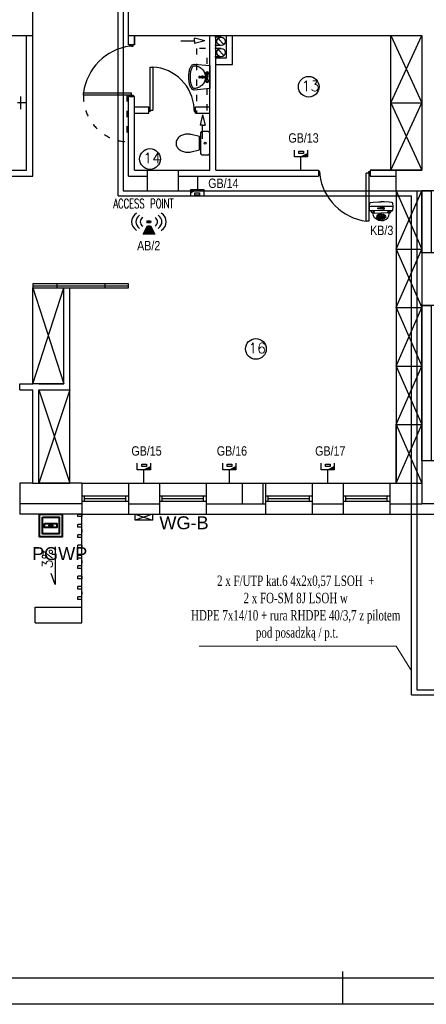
# Model space of a CAD drawing. Header units: inches. Extents: x 6268 to 12323, y 5221 to 42059.
# Tile 53 of 98: x 7743 to 8529, y 20561 to 22464. Entities that reach past the tile are written whole.
import ezdxf
from ezdxf.enums import TextEntityAlignment as Align

# ---------------------------------------------------------------- set-up
doc = ezdxf.new("R2010")
doc.units = ezdxf.units.IN
doc.header["$MEASUREMENT"] = 0
doc.linetypes.add('ACAD_ISO03W100', pattern=[30, 12, -18])
doc.layers.add('1DE-schemat ideowy', color=1, linetype='Continuous', lineweight=40)
doc.layers.add('2DE_NUMEL', color=1, linetype='Continuous', lineweight=20)
doc.layers.add('AAT_CCTV', color=30, linetype='Continuous')
doc.layers.add('CP_LINENORM', color=253, linetype='Continuous')
doc.styles.add('CP_ATTR', font='romans.shx')
doc.styles.add('Romans', font='romans.shx', dxfattribs={"width": 0.7})
doc.styles.get("Standard").update_dxf_attribs({"font": 'txt.shx'})

# ---------------------------------------------------------------- blocks, each defined once
blk = doc.blocks.new('CPEL_3282')
blk.add_hatch(color=256).paths.add_polyline_path([(-0.085, 0, 1), (0.085, 0, 1)])
for points in [[(-0.55, 0.55), (0.55, 0.55), (0.55, -0.55), (-0.55, -0.55)], [(-0.4, 0.4), (0.4, 0.4), (0.4, -0.4), (-0.4, -0.4)], [(-0.3, 0.1), (0.3, 0.1), (0.3, -0.1), (-0.3, -0.1)]]:
    blk.add_lwpolyline(points, close=True)
blk.add_circle((0, 0), 0.0853)
at = {"linetype": 'ByBlock', "style": 'CP_ATTR', "flags": 9}
for tag, p in [('NAME', (-0.092, -0.018)), ('GROUP', (-0.092, -0.018)), ('NUMBER', (-0.092, -0.018)), ('PRODUCER', (-0.092, -0.018)), ('ARTICLE', (-0.092, -0.018)), ('CHARACTER', (-0.092, -0.018)), ('VOLTAGE', (-0.092, -0.019)), ('WEIGHT', (-0.092, -0.018)), ('OTHER', (-0.092, -0.018)), ('PRODUCT-TYPE', (-0.092, -0.019)), ('ORDER-NO', (-0.092, -0.019)), ('POWER', (-0.092, -0.019))]:
    blk.add_attdef(tag, text='', height=0.00005, dxfattribs=at).set_placement(p, align=Align.MIDDLE_LEFT)
blk = doc.blocks.new('AAT_KOPUŁKA WANDAL.')
for points in [[(136, -97), (106, -93), (76, -53), (38, -21), (0, 0), (-7, 149), (9, 280), (40, 307), (144, 319), (342, 328), (450, 328)], [(-7, 149), (51, 157), (207, 161), (457, 166), (742, 161), (861, 158), (909, 149)], [(0, 0), (194, 0), (553, 3), (902, 0)], [(410, 113), (436, 113), (452, 84)], [(410, 113), (443, 47), (451, 47)], [(767, -97), (796, -93), (826, -53), (864, -21), (902, 0), (909, 149), (894, 280), (863, 307), (759, 319), (560, 328), (452, 328)], [(493, 113), (467, 113), (452, 84)], [(493, 113), (460, 47), (452, 47)], [(450, -398), (360, -390), (264, -343), (197, -283), (157, -211), (139, -139), (136, -97), (450, -105)], [(452, -398), (542, -390), (639, -343), (705, -283), (745, -211), (763, -139), (767, -97), (452, -105)]]:
    blk.add_lwpolyline(points)
for points in [[(318, 55), (318, 100), (332, 100), (350, 80), (350, 100), (369, 100), (369, 55), (350, 55), (335, 70), (335, 55)], [(492, 100), (492, 63), (503, 55), (524, 55), (533, 64), (533, 100), (519, 100), (519, 72), (512, 66), (508, 72), (508, 100)], [(578, 90), (570, 99), (550, 100), (540, 88), (540, 79), (566, 73), (565, 64), (549, 63), (544, 71), (540, 66), (538, 59), (544, 55), (573, 55), (577, 65), (576, 73), (567, 82), (551, 84), (550, 89), (562, 89), (569, 87), (577, 85)], [(144, -39), (161, -55), (177, -65), (190, -64), (191, -54), (179, -40), (163, -30), (146, -24), (139, -24), (137, -29), (140, -36)], [(307, -260), (300, -247), (288, -241), (272, -245), (267, -258), (272, -270), (281, -277), (296, -277), (303, -273), (307, -265)], [(330, -205), (321, -192), (309, -186), (293, -190), (287, -205), (292, -221), (303, -228), (320, -228), (329, -220), (331, -211)], [(358, -307), (351, -293), (340, -288), (323, -291), (318, -304), (323, -316), (332, -323), (348, -324), (354, -319), (358, -311)], [(361, -256), (355, -242), (343, -237), (326, -240), (321, -253), (326, -265), (335, -272), (351, -272), (357, -268), (361, -260)], [(389, -163), (380, -149), (368, -144), (352, -147), (346, -163), (351, -179), (362, -185), (379, -185), (388, -177), (390, -169)], [(400, -219), (391, -206), (379, -201), (363, -204), (357, -220), (363, -236), (373, -242), (390, -242), (399, -234), (401, -226)], [(400, -334), (390, -332), (374, -333), (370, -339), (374, -345), (387, -351), (403, -354), (416, -351), (418, -344), (411, -339)], [(447, -253), (421, -258), (401, -273), (392, -286), (391, -305), (405, -321), (430, -330), (449, -331), (474, -328), (499, -312), (508, -295), (505, -280), (488, -262), (462, -255)], [(452, -275), (433, -277), (418, -286), (417, -296), (419, -307), (430, -314), (447, -316), (470, -313), (482, -302), (483, -287), (468, -276)], [(446, -126), (435, -131), (427, -143), (424, -154), (427, -169), (434, -178), (448, -182), (462, -177), (470, -159), (469, -143), (462, -135), (454, -127)], [(447, -188), (433, -193), (428, -202), (426, -218), (432, -228), (442, -232), (459, -231), (468, -219), (470, -209), (463, -196), (456, -191)], [(500, -334), (510, -332), (525, -333), (530, -339), (526, -345), (512, -351), (497, -354), (484, -351), (482, -344), (489, -339)], [(500, -219), (508, -206), (520, -201), (537, -204), (543, -220), (537, -236), (527, -242), (510, -242), (500, -234), (499, -226)], [(511, -163), (520, -149), (532, -144), (548, -147), (554, -163), (548, -179), (538, -185), (521, -185), (512, -177), (510, -169)], [(539, -256), (545, -242), (557, -237), (573, -240), (578, -253), (574, -265), (565, -272), (549, -272), (542, -268), (539, -260)], [(542, -307), (548, -293), (560, -288), (577, -291), (582, -304), (577, -316), (568, -323), (552, -324), (546, -319), (542, -311)], [(570, -205), (579, -192), (591, -186), (607, -190), (613, -205), (608, -221), (597, -228), (580, -228), (571, -220), (569, -211)], [(593, -260), (600, -247), (611, -241), (628, -245), (633, -258), (628, -270), (619, -277), (603, -277), (597, -273), (593, -265)], [(758, -39), (741, -55), (726, -65), (712, -64), (712, -54), (723, -40), (739, -30), (756, -24), (763, -24), (765, -29), (762, -36)]]:
    blk.add_lwpolyline(points, close=True)
for centre, major_axis, ratio in [((394, 78), (0, -22.5), 0.882988), ((393, 78), (0, -9.47), 0.904762)]:
    blk.add_ellipse(centre, major_axis=major_axis, ratio=ratio)
blk = doc.blocks.new('CPEL_D181')
h = blk.add_hatch(color=256)
h.paths.add_polyline_path([(-0.2, -0.5), (-0.2, -0.4), (0, -0.4)])
h.paths.add_polyline_path([(-0.092, -0.418), (-0.092, -0.418), (-0.092, -0.418), (-0.092, -0.418)], flags=24)
h.paths.add_polyline_path([(-0.092, -0.418), (-0.092, -0.419), (-0.092, -0.419), (-0.092, -0.418)], flags=24)
h.paths.add_polyline_path([(-0.092, -0.418), (-0.092, -0.418), (-0.091, -0.418), (-0.091, -0.418)], flags=24)
h.paths.add_polyline_path([(-0.092, -0.418), (-0.092, -0.418), (-0.091, -0.418), (-0.091, -0.418)], flags=24)
h.paths.add_polyline_path([(-0.092, -0.418), (-0.092, -0.419), (-0.091, -0.419), (-0.091, -0.418)], flags=24)
h.paths.add_polyline_path([(-0.092, -0.418), (-0.092, -0.418), (-0.092, -0.418), (-0.092, -0.418)], flags=24)
h.paths.add_polyline_path([(-0.092, -0.419), (-0.092, -0.419), (-0.091, -0.419), (-0.091, -0.419)], flags=24)
h.paths.add_polyline_path([(-0.092, -0.419), (-0.092, -0.419), (-0.092, -0.419), (-0.092, -0.419)], flags=24)
h.paths.add_polyline_path([(-0.092, -0.419), (-0.092, -0.419), (-0.091, -0.419), (-0.091, -0.419)], flags=24)
h.paths.add_polyline_path([(-0.092, -0.418), (-0.092, -0.419), (-0.091, -0.419), (-0.091, -0.418)], flags=24)
h.paths.add_polyline_path([(-0.092, -0.418), (-0.092, -0.418), (-0.092, -0.418), (-0.092, -0.418)], flags=24)
h.paths.add_polyline_path([(-0.092, -0.418), (-0.092, -0.418), (-0.091, -0.418), (-0.091, -0.418)], flags=24)
for p, q in [((0, 0), (0, -0.4)), ((-0.2, -0.6), (-0.2, -0.4)), ((-0.2, -0.4), (0.2, -0.4)), ((0, -0.4), (-0.2, -0.5)), ((0.2, -0.4), (0.2, -0.6))]:
    blk.add_line(p, q)
blk.add_lwpolyline([(-0.075, -0.5), (0.067, -0.5), (0.067, -0.567), (-0.075, -0.567)], close=True)
at = {"linetype": 'ByBlock', "style": 'CP_ATTR', "flags": 9}
for tag, p in [('NAME', (-0.092, -0.418)), ('GROUP', (-0.092, -0.418)), ('NUMBER', (-0.092, -0.418)), ('PRODUCER', (-0.092, -0.418)), ('ARTICLE', (-0.092, -0.418)), ('CHARACTER', (-0.092, -0.418)), ('VOLTAGE', (-0.092, -0.419)), ('WEIGHT', (-0.092, -0.418)), ('OTHER', (-0.092, -0.418)), ('PRODUCT-TYPE', (-0.092, -0.419)), ('ORDER-NO', (-0.092, -0.419)), ('POWER', (-0.092, -0.419))]:
    blk.add_attdef(tag, text='', height=0.00005, dxfattribs=at).set_placement(p, align=Align.MIDDLE_LEFT)
blk = doc.blocks.new('CPEL_1090')
h = blk.add_hatch(color=256)
edge = h.paths.add_edge_path()
edge.add_arc((0, 0), 0.0707, 0, 360)
blk.add_hatch(color=256).paths.add_polyline_path([(-0.05, -0.2), (0.05, -0.2), (0.2, -0.6), (-0.2, -0.6)])
blk.add_lwpolyline([(-0.05, -0.2), (0.05, -0.2), (0.2, -0.6), (-0.2, -0.6), (-0.05, -0.2)])
blk.add_circle((0, 0), 0.0707)
for radius, start, end in [(0.6, 135, 225), (0.6, 315, 45), (0.45, 135, 225), (0.3, 135, 225), (0.3, 315, 45), (0.45, 315, 45)]:
    blk.add_arc((0, 0), radius, start, end)
at = {"linetype": 'ByBlock', "style": 'CP_ATTR', "flags": 9}
for tag, p in [('NAME', (-0.092, -0.018)), ('GROUP', (-0.092, -0.018)), ('NUMBER', (-0.092, -0.018)), ('PRODUCER', (-0.092, -0.018)), ('ARTICLE', (-0.092, -0.018)), ('CHARACTER', (-0.092, -0.018)), ('VOLTAGE', (-0.092, -0.019)), ('WEIGHT', (-0.092, -0.018)), ('OTHER', (-0.092, -0.018)), ('PRODUCT-TYPE', (-0.092, -0.019)), ('ORDER-NO', (-0.092, -0.019)), ('POWER', (-0.092, -0.019))]:
    blk.add_attdef(tag, text='', height=0.00005, dxfattribs=at).set_placement(p, align=Align.MIDDLE_LEFT)

msp = doc.modelspace()

# ---------------------------------------------------------------- linework, layer by layer
for p, q in [((7768.543, 22433.204), (7768.543, 22501.204)), ((7953.543, 22433.204), (7953.543, 22501.204)), ((7508.543, 22433.204), (7768.543, 22433.204)), ((7756.543, 22173.204), (7756.543, 22433.204)), ((7768.543, 22161.204), (7768.543, 22433.204)), ((7953.543, 22433.204), (8520.543, 22433.204)), ((7953.543, 22415.204), (7953.543, 22433.204)), ((7965.543, 22415.204), (7965.543, 22433.204)), ((7965.543, 22433.204), (7965.543, 22415.204)), ((8054.716, 22422.961), (8081.273, 22422.961)), ((8081.273, 22422.961), (8081.273, 22427.961)), ((8101.273, 22422.961), (8081.273, 22427.961)), ((8081.273, 22422.961), (8081.273, 22417.961)), ((8101.273, 22422.961), (8081.273, 22417.961)), ((8110.543, 22173.204), (8110.543, 22433.204)), ((8122.543, 22173.204), (8122.543, 22433.204)), ((8122.543, 22433.204), (8142.543, 22433.204)), ((8138.023, 22416.013), (8127.064, 22427.671)), ((8142.543, 22433.204), (8142.543, 22389.204)), ((8142.543, 22433.204), (8142.543, 22389.204)), ((8154.543, 22377.204), (8154.543, 22433.204)), ((8460.543, 22173.204), (8460.543, 22433.204)), ((8460.543, 22303.204), (8520.543, 22433.204)), ((8460.543, 22433.204), (8520.543, 22303.204)), ((8520.543, 22433.204), (8520.543, 22173.204)), ((7965.543, 22415.204), (7953.543, 22415.204)), ((7956.543, 22412.704), (7956.543, 22415.204)), ((7959.543, 22412.704), (7956.543, 22412.704)), ((7959.543, 22412.704), (7962.543, 22412.704)), ((7962.543, 22412.704), (7962.543, 22415.204)), ((8138.023, 22394.411), (8127.064, 22406.069)), ((8142.543, 22389.204), (8122.543, 22389.204)), ((8142.543, 22389.204), (8122.543, 22389.204)), ((7995.543, 22292.204), (7995.543, 22372.204)), ((7995.543, 22292.204), (7995.543, 22372.204)), ((7995.543, 22372.204), (8000.543, 22372.204)), ((8000.543, 22372.204), (8000.543, 22289.204)), ((8122.543, 22377.204), (8154.543, 22377.204)), ((8091.34, 22351.561), (8090.46, 22351.561)), ((8104.304, 22353.66), (8104.668, 22358.511)), ((8104.668, 22347.11), (8104.304, 22351.961)), ((8106.413, 22358.511), (8106.777, 22353.66)), ((8106.413, 22347.11), (8106.777, 22351.961)), ((7745.559, 22290.851), (7745.559, 22315.558)), ((7866.543, 22317.704), (7866.543, 22322.704)), ((7866.543, 22322.704), (7959.543, 22322.704)), ((7956.543, 22317.704), (7866.543, 22317.704)), ((7956.543, 22317.704), (7950.61, 22317.704)), ((7953.543, 22161.204), (7953.543, 22315.204)), ((7965.543, 22315.204), (7953.543, 22315.204)), ((7959.543, 22317.704), (7956.543, 22317.704)), ((7956.543, 22317.704), (7956.543, 22315.204)), ((7956.543, 22315.204), (7962.543, 22315.204)), ((7959.543, 22317.704), (7959.543, 22322.704)), ((7959.543, 22317.704), (7962.543, 22317.704)), ((7962.543, 22317.704), (7962.543, 22315.204)), ((7965.543, 22173.204), (7965.543, 22315.204)), ((7756.543, 22303.204), (7739.274, 22303.204)), ((7965.543, 22295.204), (7993.043, 22295.204)), ((7993.043, 22283.204), (7993.043, 22295.204)), ((7995.543, 22292.204), (7993.043, 22292.204)), ((7993.043, 22292.204), (7993.043, 22286.204)), ((7995.543, 22289.204), (7995.543, 22292.204)), ((7995.543, 22289.204), (8000.543, 22289.204)), ((7995.543, 22289.204), (7995.543, 22286.204)), ((8080.543, 22289.204), (8080.543, 22292.204)), ((8080.543, 22292.204), (8083.043, 22292.204)), ((8080.543, 22289.204), (8080.543, 22286.204)), ((8083.043, 22295.204), (8110.543, 22295.204)), ((8083.043, 22283.204), (8083.043, 22295.204)), ((8460.543, 22303.204), (8520.543, 22303.204)), ((8460.543, 22173.204), (8520.543, 22303.204)), ((8460.543, 22303.204), (8520.543, 22173.204)), ((7965.543, 22283.204), (7993.043, 22283.204)), ((7995.543, 22286.204), (7993.043, 22286.204)), ((8080.543, 22286.204), (8083.043, 22286.204)), ((8083.043, 22283.204), (8110.543, 22283.204)), ((8096.946, 22279.744), (8091.946, 22259.744)), ((8096.946, 22279.744), (8101.946, 22259.744)), ((8096.946, 22259.744), (8091.946, 22259.744)), ((8096.946, 22233.187), (8096.946, 22259.744)), ((8096.946, 22259.744), (8101.946, 22259.744)), ((7693.543, 22173.204), (7756.543, 22173.204)), ((7965.543, 22173.204), (7990.543, 22173.204)), ((7990.543, 22173.204), (8050.543, 22173.204)), ((7990.543, 22133.204), (7990.543, 22173.204)), ((8050.543, 22133.204), (8050.543, 22173.204)), ((8050.543, 22173.204), (8110.543, 22173.204)), ((8122.543, 22173.204), (8320.543, 22173.204)), ((8320.543, 22173.204), (8320.543, 22161.204)), ((8420.543, 22173.204), (8470.543, 22173.204)), ((8460.543, 22173.204), (8420.543, 22173.204)), ((8420.543, 22173.204), (8420.543, 22161.204)), ((8520.543, 22173.204), (8460.543, 22173.204)), ((8470.543, 22173.204), (8520.543, 22173.204)), ((8470.543, 22133.204), (8470.543, 22173.204)), ((7693.543, 22161.204), (7768.543, 22161.204)), ((7953.543, 22161.204), (7990.543, 22161.204)), ((8050.543, 22161.204), (8320.543, 22161.204)), ((8323.043, 22170.204), (8320.543, 22170.204)), ((8323.043, 22164.204), (8320.543, 22164.204)), ((8323.043, 22167.204), (8323.043, 22170.204)), ((8323.043, 22167.204), (8323.043, 22164.204)), ((8418.043, 22167.204), (8413.043, 22167.204)), ((8413.043, 22074.204), (8413.043, 22167.204)), ((8418.043, 22167.204), (8418.043, 22170.204)), ((8418.043, 22170.204), (8420.543, 22170.204)), ((8418.043, 22167.204), (8418.043, 22164.204)), ((8418.043, 22164.204), (8420.543, 22164.204)), ((8418.043, 22164.204), (8418.043, 22074.204)), ((8420.543, 22164.204), (8420.543, 22170.204)), ((8420.543, 22161.204), (8470.543, 22161.204)), ((7990.543, 22133.204), (8050.543, 22133.204)), ((8470.543, 22133.204), (8520.543, 22133.204)), ((8470.543, 22133.204), (8470.543, 21568.204)), ((8470.543, 22133.204), (8520.543, 22133.204)), ((8470.543, 22133.204), (8520.543, 22020.204)), ((8470.543, 22020.204), (8520.543, 22133.204)), ((8605.543, 22133.204), (8520.543, 22133.204)), ((8418.043, 22074.204), (8413.043, 22074.204)), ((8470.543, 22020.204), (8520.543, 22020.204)), ((8470.543, 22020.204), (8520.543, 21907.204)), ((8470.543, 21907.204), (8520.543, 22020.204)), ((8520.543, 22013.204), (8520.543, 21911.204)), ((8605.543, 22013.204), (8520.543, 22013.204)), ((7953.543, 21953.204), (7768.543, 21953.204)), ((7768.543, 21953.204), (7768.543, 21945.204)), ((7768.543, 21949.204), (7953.543, 21949.204)), ((7768.543, 21945.204), (7828.543, 21945.204)), ((7768.543, 21760.204), (7768.543, 21945.204)), ((7768.543, 21945.204), (7828.543, 21760.204)), ((7768.543, 21760.204), (7828.543, 21945.204)), ((7815.866, 21945.204), (7815.866, 21953.204)), ((7828.543, 21945.204), (7953.543, 21945.204)), ((7828.543, 21760.204), (7828.543, 21945.204)), ((7840.543, 21760.204), (7840.543, 21945.204)), ((7908.366, 21945.204), (7908.366, 21953.204)), ((7953.543, 21945.204), (7953.543, 21953.204)), ((8470.543, 21907.204), (8520.543, 21907.204)), ((8470.543, 21907.204), (8520.543, 21794.204)), ((8470.543, 21794.204), (8520.543, 21907.204)), ((8605.543, 21911.204), (8520.543, 21911.204)), ((8520.543, 21911.204), (8520.543, 21611.204)), ((8470.543, 21794.204), (8520.543, 21794.204)), ((8470.543, 21794.204), (8520.543, 21681.204)), ((8470.543, 21681.204), (8520.543, 21794.204)), ((7743.543, 21760.204), (7768.543, 21760.204)), ((7743.543, 21748.204), (7743.543, 21760.204)), ((7828.543, 21760.204), (7768.543, 21760.204)), ((7828.543, 21760.204), (7768.543, 21760.204)), ((7780.543, 21760.204), (7828.543, 21760.204)), ((7840.543, 21748.204), (7840.543, 21760.204)), ((7743.543, 21748.204), (7768.543, 21748.204)), ((7768.543, 21568.204), (7768.543, 21748.204)), ((7768.543, 21568.204), (7768.543, 21748.204)), ((7780.543, 21568.204), (7780.543, 21748.204)), ((7780.543, 21568.204), (7780.543, 21748.204)), ((7780.543, 21748.204), (7840.543, 21748.204)), ((7840.543, 21748.204), (7780.543, 21568.204)), ((7780.543, 21748.204), (7840.543, 21568.204)), ((7840.543, 21568.204), (7840.543, 21748.204)), ((8470.543, 21568.204), (8470.543, 21681.204)), ((8470.543, 21681.204), (8520.543, 21681.204)), ((8470.543, 21681.204), (8520.543, 21568.204)), ((8470.543, 21568.204), (8520.543, 21681.204)), ((8520.543, 21611.204), (8520.543, 21568.204)), ((8605.543, 21611.204), (8520.543, 21611.204)), ((7768.543, 21568.204), (7743.543, 21568.204)), ((7743.543, 21568.204), (7743.543, 21508.204)), ((7768.543, 21568.204), (7780.543, 21568.204)), ((7863.543, 21568.204), (7780.543, 21568.204)), ((7780.543, 21568.204), (7840.543, 21568.204)), ((7863.543, 21568.204), (7863.543, 21508.204)), ((7863.543, 21568.204), (7953.543, 21568.204)), ((7863.543, 21568.204), (7863.543, 21528.204)), ((7953.543, 21568.204), (7953.543, 21508.204)), ((7953.543, 21568.204), (8013.543, 21568.204)), ((8013.543, 21568.204), (8013.543, 21508.204)), ((8013.543, 21568.204), (8103.543, 21568.204)), ((8103.543, 21568.204), (8103.543, 21508.204)), ((8103.543, 21568.204), (8218.543, 21568.204)), ((8173.543, 21568.204), (8173.543, 21528.204)), ((8213.543, 21568.204), (8213.543, 21528.204)), ((8218.543, 21568.204), (8218.543, 21508.204)), ((8218.543, 21568.204), (8308.543, 21568.204)), ((8308.543, 21568.204), (8308.543, 21508.204)), ((8308.543, 21568.204), (8368.543, 21568.204)), ((8368.543, 21568.204), (8368.543, 21508.204)), ((8368.543, 21568.204), (8458.543, 21568.204)), ((8458.543, 21568.204), (8458.543, 21508.204)), ((8458.543, 21568.204), (8520.543, 21568.204)), ((8520.543, 21568.204), (8520.543, 21568.204)), ((8520.543, 21568.204), (8520.543, 21528.204)), ((7863.543, 21528.204), (7743.543, 21528.204)), ((7863.543, 21543.204), (7953.543, 21543.204)), ((7863.543, 21533.204), (7953.543, 21533.204)), ((7863.543, 21533.204), (7868.543, 21533.204)), ((7868.543, 21533.204), (7868.543, 21543.204)), ((7868.543, 21538.204), (7948.543, 21538.204)), ((7948.543, 21533.204), (7948.543, 21543.204)), ((7953.543, 21528.204), (8013.543, 21528.204)), ((8013.543, 21543.204), (8103.543, 21543.204)), ((8013.543, 21533.204), (8103.543, 21533.204)), ((8013.543, 21533.204), (8018.543, 21533.204)), ((8018.543, 21533.204), (8018.543, 21543.204)), ((8018.543, 21538.204), (8098.543, 21538.204)), ((8098.543, 21533.204), (8098.543, 21543.204)), ((8103.543, 21528.204), (8218.543, 21528.204)), ((8218.543, 21543.204), (8308.543, 21543.204)), ((8218.543, 21533.204), (8308.543, 21533.204)), ((8218.543, 21533.204), (8223.543, 21533.204)), ((8223.543, 21533.204), (8223.543, 21543.204)), ((8223.543, 21538.204), (8303.543, 21538.204)), ((8303.543, 21533.204), (8303.543, 21543.204)), ((8308.543, 21528.204), (8368.543, 21528.204)), ((8368.543, 21543.204), (8458.543, 21543.204)), ((8368.543, 21533.204), (8458.543, 21533.204)), ((8368.543, 21533.204), (8373.543, 21533.204)), ((8373.543, 21533.204), (8373.543, 21543.204)), ((8373.543, 21538.204), (8453.543, 21538.204)), ((8453.543, 21533.204), (8453.543, 21543.204)), ((8458.543, 21528.204), (8520.543, 21528.204)), ((8560.543, 21528.204), (8520.543, 21528.204)), ((7863.543, 21508.204), (7743.543, 21508.204)), ((7855.543, 21503.204), (7855.543, 21508.204)), ((7855.543, 21508.204), (7863.543, 21508.204)), ((7863.543, 21508.204), (7953.543, 21508.204)), ((7863.543, 21298.204), (7863.543, 21508.204)), ((7863.543, 21508.204), (7863.543, 21503.204)), ((7953.543, 21508.204), (8013.543, 21508.204)), ((8013.543, 21508.204), (8103.543, 21508.204)), ((8103.543, 21508.204), (8218.543, 21508.204)), ((8218.543, 21508.204), (8308.543, 21508.204)), ((8308.543, 21508.204), (8368.543, 21508.204)), ((8368.543, 21508.204), (8458.543, 21508.204)), ((8458.543, 21508.204), (8545.543, 21508.204)), ((7863.543, 21503.204), (7855.543, 21503.204)), ((7863.543, 21488.204), (7855.543, 21488.204)), ((7855.543, 21483.204), (7855.543, 21488.204)), ((7863.543, 21483.204), (7855.543, 21483.204)), ((7863.543, 21468.204), (7855.543, 21468.204)), ((7855.543, 21463.204), (7855.543, 21468.204)), ((7863.543, 21478.204), (7863.543, 21473.204)), ((7863.543, 21463.204), (7855.543, 21463.204)), ((7811.791, 21445.072), (7811.791, 21372.028)), ((7863.543, 21448.204), (7855.543, 21448.204)), ((7855.543, 21443.204), (7855.543, 21448.204)), ((7863.543, 21443.204), (7855.543, 21443.204)), ((7863.543, 21448.204), (7863.543, 21443.204)), ((7863.543, 21428.204), (7855.543, 21428.204)), ((7855.543, 21423.204), (7855.543, 21428.204)), ((7863.543, 21423.204), (7855.543, 21423.204)), ((7863.543, 21418.204), (7863.543, 21413.204)), ((7811.791, 21372.028), (7804.557, 21393.323)), ((7863.543, 21408.204), (7855.543, 21408.204)), ((7855.543, 21403.204), (7855.543, 21408.204)), ((7863.543, 21403.204), (7855.543, 21403.204)), ((7863.543, 21388.204), (7855.543, 21388.204)), ((7855.543, 21383.204), (7855.543, 21388.204)), ((7863.543, 21383.204), (7855.543, 21383.204)), ((7863.543, 21388.204), (7863.543, 21383.204)), ((7863.543, 21368.204), (7855.543, 21368.204)), ((7855.543, 21363.204), (7855.543, 21368.204)), ((7863.543, 21363.204), (7855.543, 21363.204)), ((7863.543, 21358.204), (7863.543, 21353.204)), ((7863.543, 21348.204), (7855.543, 21348.204)), ((7855.543, 21343.204), (7855.543, 21348.204)), ((7863.543, 21343.204), (7855.543, 21343.204)), ((7773.543, 21328.204), (7863.543, 21328.204)), ((7773.543, 21298.204), (7773.543, 21328.204)), ((7773.543, 21298.204), (7863.543, 21298.204))]:
    msp.add_line(p, q)
at = {"linetype": 'ACAD_ISO03W100'}
for p, q in [((8132.543, 22429.842), (8110.543, 22429.842)), ((8085.181, 22408.24), (8085.181, 22283.204)), ((8132.543, 22408.24), (8085.181, 22408.24)), ((8132.543, 22413.842), (8110.543, 22413.842)), ((8132.543, 22392.24), (8105.181, 22392.24)), ((8105.181, 22390.24), (8105.181, 22283.204)), ((7950.61, 22317.704), (7950.61, 22227.704))]:
    msp.add_line(p, q, dxfattribs=at)
at = {"linetype": 'Continuous'}
for p, q in [((8520.543, 22133.204), (8520.543, 22013.204)), ((6468.073, 20611.607), (12118.073, 20611.607)), ((8368.073, 20560.607), (8368.073, 20623.729))]:
    msp.add_line(p, q, dxfattribs=at)
for points in [[(8080.584, 22377.792), (8110.543, 22375.051), (8110.543, 22330.57), (8080.584, 22327.829, -0.02280923), (8080.176, 22327.811, -0.20345275), (8076.959, 22329.176, -0.09716323), (8073.105, 22335.133, -0.05413092), (8071.015, 22342.617, -0.04107152), (8070.176, 22352.811, -0.04107152), (8071.015, 22363.004, -0.05413092), (8073.105, 22370.488, -0.09716323), (8076.959, 22376.445, -0.20345275), (8080.176, 22377.811, -0.20345275)], [(8080.31, 22330.817, -0.02280923), (8080.176, 22330.811, -0.20345275), (8079.117, 22331.26, -0.09716323), (8075.89, 22336.247, -0.05413092), (8073.975, 22343.107, -0.04107152), (8073.176, 22352.811, -0.04107152), (8073.975, 22362.514, -0.05413092), (8075.89, 22369.374, -0.09716323), (8079.117, 22374.361, -0.20345275), (8080.176, 22374.811, -0.0984914), (8088.595, 22373.136, -0.0984914), (8095.732, 22368.367, -0.0984914), (8100.501, 22361.23, -0.0984914), (8102.176, 22352.811, -0.0984914), (8100.501, 22344.392, -0.0984914), (8095.732, 22337.254, -0.0984914), (8088.595, 22332.485, -0.0984914), (8080.176, 22330.811)], [(8091.34, 22354.061), (8090.46, 22354.061, 0.10454597), (8090.016, 22353.967, 0.10079648), (8089.633, 22353.695, 0.09591072), (8089.381, 22353.293, 0.09272045), (8089.29, 22352.811, 0.09272045), (8089.381, 22352.328, 0.09591072), (8089.633, 22351.927, 0.10079648), (8090.016, 22351.654)], [(8090.17, 22352.811, 0.09272045), (8090.261, 22352.328, 0.09591072), (8090.513, 22351.927, 0.10079648), (8090.896, 22351.654)], [(8090.896, 22353.967, 0.10079648), (8090.513, 22353.695, 0.09591072), (8090.261, 22353.293)], [(8092.198, 22353.661, 0.00914131), (8092.168, 22353.695, 0.10079648), (8091.784, 22353.967, 0.10454597), (8091.34, 22354.061, 0.10454597), (8090.896, 22353.967)], [(8090.896, 22351.654, 0.10454597), (8091.34, 22351.561, 0.10454597), (8091.784, 22351.654, 0.10079648), (8092.168, 22351.927)], [(8091.058, 22352.02, 0.10454597), (8091.34, 22351.961), (8105.54, 22351.961, 1), (8105.54, 22353.661), (8091.34, 22353.661, 0.10454597), (8091.058, 22353.601)], [(8047.441, 22232.101, 0.13213816), (8045.543, 22225.045, 0.13213816), (8047.441, 22217.988)], [(8059.697, 22208.753, 0.07203938), (8068.043, 22207.545, 0.05824006), (8074.827, 22208.337)]]:
    msp.add_lwpolyline(points, format="xyb")
for points in [[(8074.827, 22208.337), (8090.56, 22211.971), (8090.56, 22238.118), (8074.827, 22241.752)], [(8520.543, 22133.204), (8538.543, 22133.204), (8538.543, 22013.204), (8520.543, 22013.204), (8520.543, 22133.204)], [(8520.543, 21911.204), (8538.543, 21911.204), (8538.543, 21611.204), (8520.543, 21611.204), (8520.543, 21911.204)], [(8520.543, 21911.204), (8538.543, 21911.204), (8538.543, 21611.204), (8520.543, 21611.204), (8520.543, 21911.204)]]:
    msp.add_lwpolyline(points)
msp.add_lwpolyline([(8093.043, 22245.045), (8093.043, 22205.045, 0.41421356), (8095.543, 22202.545), (8108.043, 22202.545, 0.41421356), (8110.543, 22205.045), (8110.543, 22245.045, 0.41421356), (8108.043, 22247.545), (8095.543, 22247.545, 0.41421356)], format="xyb", close=True)
for centre, radius in [((8132.543, 22421.842), 8), ((8132.543, 22400.24), 8), ((8105.54, 22360.311), 2), ((8105.54, 22345.311), 2), ((8301.908, 22334.23), 20), ((7995.207, 22194.543), 20), ((8101.793, 22225.045), 1.959), ((8199.814, 21827.372), 20)]:
    msp.add_circle(centre, radius)
for centre, radius, start, end in [((7971.135, 22308.113), 105.604, 97.942007, 172.057993), ((7995.424, 22287.085), 85.273, 3.441685, 86.55833), ((8105.54, 22360.311), 3, 288.479544, 251.520456), ((8090.46, 22352.657), 1.097, 246.126548, 270), ((8091.504, 22352.811), 1.334, 158.810629, 180), ((8091.504, 22352.811), 0.934, 158.810629, 180), ((8091.504, 22352.811), 0.934, 180, 201.189371), ((8091.424, 22352.842), 0.848, 136.896548, 158.810629), ((8091.424, 22352.78), 0.848, 201.189371, 223.103452), ((8091.373, 22352.89), 0.778, 113.873452, 136.896548), ((8091.373, 22352.732), 0.778, 223.103452, 246.126548), ((8091.256, 22352.78), 1.248, 316.896548, 318.991514), ((8096.676, 22352.811), 2, 25.150661, 154.849339), ((8096.676, 22352.811), 2, 205.150661, 334.849339), ((8105.54, 22345.311), 3, 108.479544, 71.520456), ((8105.54, 22352.811), 1.5, 214.518109, 145.481891), ((8063.66, 22222.696), 18.749, 125.537686, 149.890592), ((8066.31, 22218.986), 23.308, 106.481727, 125.537686), ((8068.043, 22213.128), 29.417, 90, 106.481727), ((8068.043, 22213.128), 29.417, 76.667411, 90), ((8063.66, 22227.394), 18.749, 210.109408, 234.462314), ((8066.31, 22231.104), 23.308, 234.462314, 253.518273), ((8427.635, 22178.796), 105.604, 187.942014, 262.057993)]:
    msp.add_arc(centre, radius, start, end)
at = {"linetype": 'ACAD_ISO03W100'}
msp.add_arc((7955.188, 22316.243), 88.657, 179.055554, 267.039955, dxfattribs=at)
at = {"layer": '1DE-schemat ideowy', "lineweight": 30}
for p, q in [((8000.084, 21508.204), (7966.734, 21496.201)), ((7966.734, 21508.204), (8000.084, 21496.201))]:
    msp.add_line(p, q, dxfattribs=at)
msp.add_lwpolyline([(8000.084, 21508.204), (8000.084, 21496.201), (7966.734, 21496.201), (7966.734, 21508.204)], close=True, dxfattribs=at)
at = {"layer": 'AAT_CCTV'}
for p, q in [((7933.543, 22123.204), (7933.543, 22866.204)), ((7943.543, 22876.204), (7943.543, 22133.204)), ((7933.543, 22123.204), (8500.543, 22123.204)), ((7943.543, 22133.204), (8510.543, 22133.204)), ((8500.543, 21158.539), (8500.543, 22123.204)), ((8510.543, 22133.204), (8510.543, 21168.539)), ((8510.543, 21168.539), (8587.579, 21168.539)), ((8500.543, 21158.539), (8587.579, 21158.539))]:
    msp.add_line(p, q, dxfattribs=at)
at = {"layer": 'AAT_CCTV', "color": 0, "lineweight": 20}
for p in [(8090.25, 21253.098), (8500.543, 21205.039)]:
    msp.add_line(p, (8470.586, 21253.098), dxfattribs=at)
at = {"layer": 'CP_LINENORM', "linetype": 'Continuous'}
msp.add_line((6268.073, 20561.607), (12168.073, 20561.607), dxfattribs=at)

# ---------------------------------------------------------------- block references
at = {"layer": '1DE-schemat ideowy', "xscale": 40, "yscale": 40, "zscale": 50}
msp.add_blockref('CPEL_3282', (7803.543, 21486.204), dxfattribs=at)
at = {"layer": 'AAT_CCTV', "xscale": 64, "yscale": 64, "zscale": 64, "rotation": 180}
for p in [(8286.888, 22173.204), (7983.543, 21568.204), (8148.527, 21568.204), (8338.543, 21568.204)]:
    msp.add_blockref('CPEL_D181', p, dxfattribs=at)
at = {"layer": 'AAT_CCTV'}
for name, p, xscale, yscale, zscale in [('CPEL_D181', (8086.751, 22161.204), 64, 64, 64), ('AAT_KOPUŁKA WANDAL.', (8419.415, 22095.248), 0.05, 0.05, 0.05), ('CPEL_1090', (7993.079, 22073.109), 56, 40, 39)]:
    msp.add_blockref(name, p, dxfattribs=dict(at, xscale=xscale, yscale=yscale, zscale=zscale))

# ---------------------------------------------------------------- texts
at = {"char_height": 20, "attachment_point": 1}
for s, insert in [('13', (8288.217, 22345.854)), ('14', (7982.021, 22206.167)), ('16', (8185.234, 21838.996))]:
    msp.add_mtext_dynamic_manual_height_columns(s, width=68.36029, gutter_width=12.5, heights=[-20], dxfattribs=dict(at, insert=insert))
at = {"insert": (7787.035, 21403.015), "char_height": 20, "attachment_point": 1, "rotation": 90}
msp.add_mtext_dynamic_manual_height_columns('\\pxt0,1;3%', width=98.90419, gutter_width=12.5, heights=[-20], dxfattribs=at)
at = {"layer": '2DE_NUMEL', "char_height": 25, "width": 90.0711, "attachment_point": 1}
for s, insert in [('{\\fArial|b0|i0|c238|p34;WG-B}', (8013.419, 21503.849)), ('\\fArial|b0|i0|c0|p32;PGWP', (7767.345, 21444.253))]:
    msp.add_mtext(s, dxfattribs=dict(at, insert=insert))
at = {"layer": 'AAT_CCTV', "width": 0.66}
msp.add_text('ACCESS POINT', height=18, dxfattribs=at).set_placement((7924.358, 22099.393))
at = {"layer": 'AAT_CCTV', "char_height": 18, "attachment_point": 1}
for s, insert in [('{\\fArial Narrow|b0|i0|c238|p34;GB/13}', (8262.632, 22244.234)), ('{\\fArial Narrow|b0|i0|c238|p34;GB/14}', (8107.75, 22156.665)), ('{\\fArial Narrow|b0|i0|c238|p34;KB/3}', (8420.59, 22065.653)), ('{\\fArial Narrow|b0|i0|c238|p34;AB/2}', (7970.326, 22036.001)), ('{\\fArial Narrow|b0|i0|c238|p34;GB/15}', (7959.286, 21639.234)), ('{\\fArial Narrow|b0|i0|c238|p34;GB/16}', (8124.27, 21639.234)), ('{\\fArial Narrow|b0|i0|c238|p34;GB/17}', (8314.286, 21639.234))]:
    msp.add_mtext(s, dxfattribs=dict(at, insert=insert))
at = {"layer": 'AAT_CCTV', "color": 0, "lineweight": 20, "insert": (8276.75, 21326.039), "char_height": 20, "attachment_point": 5, "style": 'Romans'}
msp.add_mtext('{\\fTimes New Roman|b0|i0|c238|p18;2 x F/UTP kat.6 4x2x0,57 LSOH  + \\P2 x FO-SM 8J LSOH w  \\PHDPE 7x14/10 + rura RHDPE 40/3,7 z pilotem\\P pod posadzką / p.t.', dxfattribs=at)

doc.saveas('drawing.dxf')
